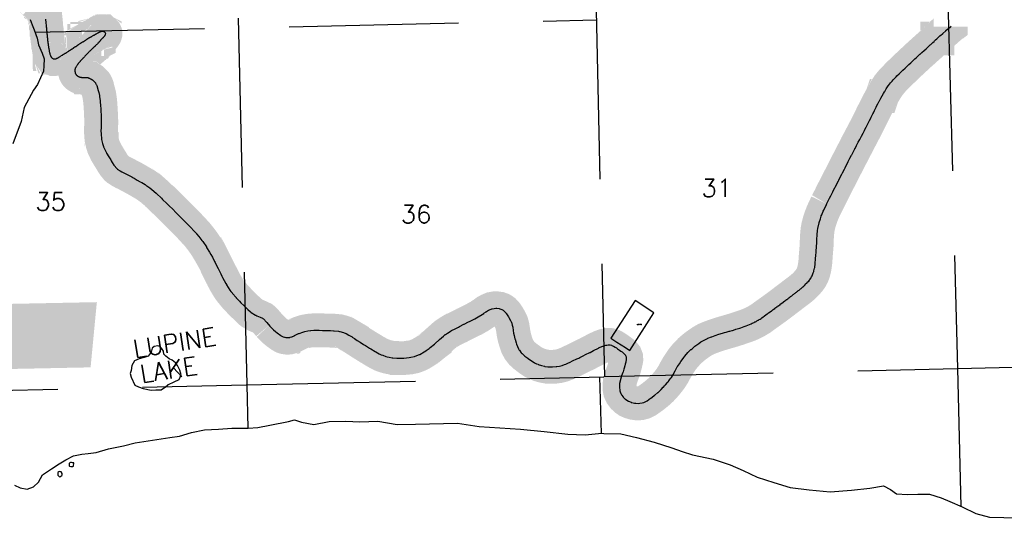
# Model space of a CAD drawing. Header units: feet. Extents: x 18803 to 104580, y -6601 to 116448.
# Tile 3 of 95: x 43753 to 58278, y 18684 to 26047. Entities that reach past the tile are written whole.
import ezdxf

# ---------------------------------------------------------------- set-up
doc = ezdxf.new("R2010")
doc.units = ezdxf.units.FT
doc.header["$LTSCALE"] = 100
doc.header["$MEASUREMENT"] = 0
doc.linetypes.add('DASHED', pattern=[0.75, 0.5, -0.25])
for name, color, linetype in [('ELPC BOLD TITLE SHEET', 3, 'Continuous'), ('ELPC-XIST', 6, 'Continuous'), ('ELRGOV-SECTION', 253, 'DASHED'), ('ELRP', 252, 'Continuous'), ('ET-SEC NUMBS', 253, 'Continuous'), ('ET-TWNSHIP-RANGE', 3, 'Continuous'), ('ETRP', 3, 'Continuous'), ('ITTW', 253, 'Continuous'), ('SL-VICINITY MAP', 2, 'Continuous')]:
    doc.layers.add(name, color=color, linetype=linetype)
doc.styles.add('L100', font='simplex.shx', dxfattribs={"height": 10})
doc.styles.add('L2640', font='simplex.shx', dxfattribs={"height": 264})

msp = doc.modelspace()

# ---------------------------------------------------------------- linework, layer by layer
at = {"layer": 'ELPC BOLD TITLE SHEET', "const_width": 500}
for points in [[(43968, 26303), (43978, 26294), (43978, 26294), (43988, 26284), (43988, 26284), (43997, 26275), (43997, 26275), (43997, 26274), (43997, 26274), (44007, 26264), (44007, 26264), (44007, 26264), (44015, 26256), (44015, 26256), (44017, 26255), (44017, 26255), (44017, 26255), (44026, 26245), (44026, 26245), (44033, 26238), (44034, 26237), (44036, 26235), (44036, 26235), (44046, 26225), (44051, 26219), (44051, 26219), (44055, 26215), (44064, 26204), (44068, 26201), (44068, 26200), (44073, 26194), (44082, 26182), (44083, 26181), (44084, 26180), (44091, 26170), (44098, 26159), (44098, 26158), (44099, 26157), (44106, 26145), (44110, 26135), (44111, 26134), (44118, 26118), (44121, 26110), (44121, 26109), (44122, 26106), (44126, 26093), (44128, 26086), (44129, 26085), (44129, 26081), (44132, 26069), (44133, 26063), (44133, 26062), (44133, 26057), (44133, 26057), (44135, 26046), (44135, 26045), (44135, 26043), (44135, 26042), (44136, 26034), (44138, 26025), (44138, 26025), (44138, 26025), (44139, 26017), (44139, 26012), (44139, 26012), (44139, 26010), (44139, 26010), (44139, 26008), (44140, 26007), (44143, 25957), (44144, 25950), (44145, 25941), (44145, 25940), (44145, 25937), (44145, 25937), (44146, 25930), (44146, 25929), (44146, 25929), (44146, 25929), (44146, 25923), (44146, 25923), (44146, 25923), (44147, 25918), (44147, 25916), (44147, 25916), (44147, 25916), (44148, 25910), (44148, 25910), (44148, 25905), (44148, 25905), (44148, 25904), (44148, 25904), (44149, 25899), (44149, 25899), (44149, 25895), (44149, 25895), (44149, 25891), (44149, 25891), (44150, 25888), (44150, 25885), (44150, 25885), (44150, 25881), (44150, 25881), (44151, 25877), (44151, 25877), (44151, 25877), (44151, 25876), (44151, 25876), (44151, 25872), (44151, 25872), (44152, 25866), (44152, 25865), (44152, 25864), (44152, 25864), (44152, 25863), (44152, 25862), (44152, 25862), (44152, 25861), (44152, 25860), (44152, 25859), (44152, 25859), (44153, 25857), (44153, 25857), (44153, 25857), (44153, 25850), (44153, 25850), (44154, 25842), (44154, 25842), (44154, 25839), (44154, 25839), (44154, 25839), (44156, 25825), (44156, 25825), (44156, 25825), (44156, 25824), (44158, 25808), (44158, 25808), (44158, 25808), (44158, 25807), (44159, 25791), (44159, 25791), (44159, 25790), (44161, 25774), (44161, 25774), (44162, 25770), (44163, 25758), (44163, 25758), (44164, 25748), (44165, 25742), (44165, 25742), (44167, 25726), (44167, 25726), (44167, 25725), (44167, 25725), (44167, 25725), (44169, 25711), (44169, 25711), (44170, 25701), (44170, 25701), (44171, 25696), (44171, 25696), (44173, 25681), (44173, 25681), (44173, 25678), (44173, 25678), (44173, 25678), (44175, 25667), (44175, 25667), (44176, 25656), (44177, 25653), (44177, 25652), (44179, 25639), (44179, 25639), (44180, 25633), (44180, 25633), (44180, 25633), (44181, 25625), (44181, 25625), (44184, 25612), (44184, 25610), (44184, 25610), (44184, 25610), (44186, 25600), (44186, 25600), (44188, 25589), (44188, 25588), (44190, 25578), (44190, 25577), (44192, 25569), (44192, 25567), (44193, 25567), (44195, 25557), (44195, 25557), (44196, 25553), (44197, 25547), (44197, 25547), (44199, 25540), (44199, 25538), (44200, 25538), (44202, 25529), (44202, 25529), (44202, 25528), (44205, 25520), (44205, 25519), (44206, 25518), (44208, 25513), (44209, 25510), (44210, 25507), (44211, 25507), (44214, 25501), (44215, 25499), (44217, 25496), (44218, 25495), (44222, 25490), (44223, 25489), (44225, 25486), (44226, 25486), (44230, 25482), (44232, 25480), (44235, 25478), (44235, 25478), (44240, 25475), (44243, 25473), (44245, 25472), (44246, 25471), (44251, 25470), (44255, 25468), (44256, 25468), (44258, 25468), (44262, 25467), (44267, 25467), (44268, 25467), (44270, 25467), (44275, 25468), (44279, 25469), (44282, 25469), (44282, 25469), (44289, 25471), (44290, 25472), (44293, 25473), (44296, 25474), (44296, 25474), (44302, 25477), (44302, 25477), (44304, 25478), (44310, 25481), (44310, 25481), (44314, 25482), (44315, 25483), (44319, 25486), (44319, 25486), (44319, 25486), (44326, 25490), (44326, 25490), (44331, 25492), (44331, 25492), (44339, 25498), (44340, 25498), (44345, 25501), (44345, 25501), (44354, 25507), (44354, 25507), (44363, 25512), (44363, 25512), (44363, 25512), (44370, 25516), (44370, 25516), (44382, 25524), (44382, 25524), (44382, 25524), (44385, 25526), (44385, 25526), (44400, 25536), (44400, 25536), (44403, 25538), (44404, 25538), (44415, 25545), (44415, 25545), (44426, 25553), (44426, 25553), (44430, 25555), (44445, 25565), (44445, 25565), (44445, 25565), (44450, 25568), (44450, 25568), (44450, 25568), (44460, 25574), (44474, 25584), (44476, 25585), (44476, 25585), (44488, 25593), (44488, 25593), (44488, 25593), (44501, 25601), (44501, 25601), (44501, 25601), (44501, 25601), (44515, 25610), (44515, 25610), (44527, 25618), (44527, 25618), (44528, 25619), (44528, 25619), (44528, 25619), (44541, 25627), (44541, 25627), (44541, 25627), (44552, 25634), (44552, 25634), (44554, 25636), (44554, 25636), (44554, 25636), (44567, 25644), (44576, 25650), (44576, 25650), (44576, 25650), (44581, 25653), (44581, 25653), (44595, 25662), (44595, 25662), (44599, 25665), (44599, 25665), (44599, 25665), (44608, 25670), (44608, 25670), (44622, 25679), (44623, 25680), (44637, 25689), (44644, 25694), (44652, 25699), (44666, 25708), (44666, 25708), (44667, 25709), (44667, 25709), (44667, 25709), (44681, 25718), (44681, 25718), (44681, 25718), (44687, 25722), (44687, 25722), (44695, 25727), (44695, 25727), (44707, 25735), (44708, 25735), (44708, 25736), (44717, 25741), (44717, 25741), (44727, 25747), (44727, 25747), (44728, 25748), (44728, 25748), (44734, 25752), (44734, 25752), (44740, 25756), (44740, 25756), (44744, 25759), (44748, 25761), (44748, 25761), (44748, 25762), (44749, 25762), (44751, 25763), (44751, 25763), (44754, 25765), (44755, 25766), (44758, 25768), (44759, 25769), (44762, 25771), (44765, 25773), (44767, 25775), (44767, 25775), (44768, 25775), (44769, 25776), (44772, 25777), (44772, 25777), (44775, 25779), (44775, 25779), (44779, 25781), (44780, 25781), (44785, 25784), (44785, 25784), (44787, 25785), (44788, 25785), (44791, 25787), (44791, 25787), (44797, 25791), (44797, 25791), (44803, 25794), (44805, 25795), (44809, 25797), (44809, 25797), (44815, 25801), (44815, 25801), (44822, 25804), (44822, 25804), (44829, 25808), (44829, 25808), (44836, 25812), (44836, 25812), (44839, 25814), (44839, 25814), (44844, 25817), (44844, 25817), (44852, 25821), (44852, 25821), (44855, 25823), (44855, 25823), (44859, 25825), (44867, 25830), (44870, 25831), (44870, 25832), (44874, 25833), (44874, 25833), (44880, 25837), (44881, 25837), (44885, 25840), (44887, 25841), (44887, 25841), (44893, 25844), (44893, 25844), (44893, 25844), (44899, 25848), (44900, 25848), (44905, 25851), (44912, 25855), (44914, 25856), (44919, 25858), (44925, 25862), (44927, 25863), (44928, 25863), (44932, 25866), (44939, 25869), (44940, 25869), (44942, 25870), (44945, 25871), (44950, 25873), (44953, 25875), (44955, 25875), (44958, 25876), (44960, 25877), (44966, 25878), (44966, 25878), (44970, 25878), (44973, 25878), (44975, 25878), (44979, 25878), (44980, 25878), (44985, 25877), (44987, 25876), (44989, 25875), (44992, 25874), (44993, 25874), (44994, 25873), (44998, 25871), (44998, 25871), (45000, 25870), (45001, 25869), (45005, 25867), (45005, 25866), (45009, 25863), (45011, 25861), (45012, 25860), (45014, 25858), (45015, 25856), (45018, 25848), (45018, 25846), (45018, 25842), (45016, 25833), (45016, 25832), (45015, 25828), (45012, 25821), (45012, 25821), (45009, 25816), (45008, 25813), (45004, 25807), (45003, 25806), (44999, 25800), (44994, 25794), (44994, 25794), (44993, 25793), (44989, 25788), (44989, 25788), (44985, 25784), (44983, 25781), (44976, 25775), (44970, 25768), (44967, 25764), (44967, 25764), (44962, 25759), (44962, 25759), (44957, 25754), (44957, 25754), (44957, 25754), (44952, 25748), (44952, 25748), (44947, 25743), (44947, 25742), (44942, 25737), (44942, 25737), (44937, 25732), (44937, 25732), (44931, 25725), (44931, 25725), (44928, 25721), (44927, 25721), (44920, 25713), (44920, 25712), (44918, 25711), (44909, 25701), (44908, 25700), (44907, 25700), (44900, 25692), (44900, 25692), (44895, 25687), (44891, 25683), (44891, 25683), (44883, 25675), (44883, 25675), (44883, 25675), (44882, 25674), (44882, 25674), (44875, 25667), (44875, 25667), (44875, 25667), (44869, 25661), (44868, 25661), (44867, 25660), (44860, 25653), (44854, 25648), (44854, 25648), (44854, 25647), (44854, 25647), (44847, 25641), (44847, 25641), (44847, 25641), (44841, 25635), (44841, 25635), (44840, 25634), (44840, 25634), (44840, 25634), (44834, 25629), (44828, 25622), (44825, 25620), (44821, 25616), (44821, 25616), (44814, 25609), (44814, 25609), (44811, 25605), (44811, 25605), (44807, 25602), (44807, 25602), (44801, 25596), (44801, 25596), (44796, 25591), (44794, 25589), (44788, 25583), (44787, 25582), (44780, 25575), (44780, 25575), (44780, 25575), (44772, 25567), (44772, 25567), (44765, 25560), (44763, 25558), (44763, 25558), (44755, 25549), (44755, 25549), (44749, 25543), (44749, 25543), (44745, 25539), (44745, 25539), (44736, 25529), (44733, 25526), (44733, 25526), (44733, 25526), (44726, 25519), (44716, 25508), (44716, 25508), (44716, 25508), (44716, 25508), (44707, 25499), (44698, 25490), (44698, 25490), (44698, 25490), (44698, 25490), (44689, 25481), (44689, 25481), (44681, 25472), (44681, 25472), (44681, 25471), (44673, 25463), (44665, 25455), (44665, 25455), (44663, 25453), (44663, 25453), (44663, 25453), (44658, 25447), (44658, 25447), (44651, 25439), (44651, 25439), (44646, 25434), (44644, 25432), (44644, 25432), (44638, 25425), (44638, 25424), (44630, 25415), (44627, 25411), (44627, 25411), (44616, 25398), (44616, 25397), (44615, 25396), (44610, 25390), (44610, 25390), (44605, 25382), (44605, 25382), (44602, 25379), (44602, 25379), (44602, 25379), (44600, 25375), (44599, 25374), (44595, 25367), (44594, 25366), (44592, 25363), (44592, 25363), (44590, 25360), (44589, 25359), (44584, 25349), (44584, 25349), (44581, 25344), (44580, 25343), (44577, 25338), (44576, 25335), (44575, 25334), (44573, 25330), (44571, 25325), (44571, 25325), (44570, 25323), (44570, 25323), (44570, 25321), (44569, 25320), (44569, 25318), (44569, 25316), (44569, 25316), (44568, 25313), (44568, 25309), (44567, 25305), (44567, 25301), (44567, 25296), (44567, 25292), (44567, 25291), (44567, 25289), (44568, 25286), (44568, 25281), (44568, 25280), (44569, 25277), (44569, 25275), (44571, 25269), (44571, 25268), (44572, 25265), (44572, 25263), (44573, 25259), (44575, 25255), (44577, 25251), (44578, 25248), (44580, 25244), (44582, 25241), (44585, 25237), (44588, 25233), (44592, 25229), (44595, 25225), (44599, 25221), (44604, 25217), (44608, 25214), (44613, 25211), (44617, 25209), (44622, 25206), (44628, 25203), (44631, 25202), (44632, 25202), (44635, 25201), (44639, 25200), (44641, 25199), (44642, 25199), (44649, 25197), (44657, 25196), (44657, 25196), (44659, 25196), (44665, 25195), (44666, 25194), (44667, 25194), (44672, 25194), (44675, 25194), (44675, 25194), (44678, 25193), (44683, 25193), (44683, 25193), (44684, 25193), (44689, 25193), (44691, 25193), (44691, 25193), (44694, 25192), (44694, 25192), (44694, 25192), (44699, 25192), (44699, 25192), (44699, 25192), (44700, 25192), (44702, 25192), (44706, 25192), (44708, 25192), (44708, 25192), (44708, 25192), (44712, 25192), (44717, 25192), (44717, 25192), (44719, 25193), (44719, 25193), (44724, 25193), (44727, 25193), (44727, 25193), (44731, 25193), (44731, 25193), (44735, 25193), (44735, 25193), (44737, 25193), (44742, 25193), (44742, 25193), (44743, 25193), (44747, 25193), (44749, 25192), (44750, 25192), (44752, 25192), (44757, 25192), (44763, 25190), (44763, 25190), (44764, 25190), (44769, 25188), (44770, 25188), (44771, 25188), (44775, 25186), (44776, 25185), (44777, 25185), (44781, 25183), (44782, 25182), (44783, 25182), (44787, 25180), (44787, 25180), (44787, 25180), (44792, 25177), (44795, 25176), (44795, 25176), (44797, 25175), (44800, 25173), (44809, 25168), (44811, 25167), (44814, 25164), (44814, 25164), (44822, 25159), (44823, 25158), (44825, 25157), (44830, 25152), (44830, 25152), (44847, 25138), (44857, 25129), (44866, 25120), (44866, 25120), (44869, 25116), (44872, 25111), (44878, 25102), (44883, 25092), (44886, 25086), (44890, 25075), (44890, 25073), (44904, 25022), (44906, 25015), (44906, 25015), (44918, 24971), (44928, 24929), (44930, 24913), (44930, 24913), (44939, 24851), (44939, 24850), (44941, 24833), (44945, 24780), (44945, 24779), (44948, 24732), (44950, 24704), (44950, 24704), (44953, 24626), (44953, 24625), (44954, 24616), (44954, 24616), (44957, 24530), (44957, 24529), (44957, 24526), (44953, 24450), (44952, 24408), (44952, 24406), (44954, 24364), (44960, 24282), (44961, 24281), (44961, 24280), (44975, 24220), (44989, 24174), (44990, 24171), (44999, 24149), (45032, 24082), (45034, 24079), (45035, 24077), (45069, 24020), (45069, 24020), (45095, 23978), (45095, 23978), (45103, 23965), (45118, 23940), (45143, 23901), (45144, 23900), (45149, 23894), (45184, 23850), (45190, 23845), (45193, 23842), (45237, 23813), (45260, 23800), (45261, 23800), (45291, 23784), (45320, 23770), (45357, 23750), (45357, 23750), (45376, 23740), (45376, 23740), (45406, 23725), (45407, 23724), (45440, 23706), (45441, 23705), (45441, 23705), (45441, 23705), (45488, 23679), (45488, 23679), (45529, 23655), (45553, 23641), (45553, 23641), (45603, 23612), (45626, 23596), (45627, 23596), (45673, 23563), (45701, 23540), (45702, 23540), (45764, 23485), (45769, 23481), (45769, 23481), (45843, 23410), (45843, 23410), (45861, 23393), (45861, 23393), (45923, 23334), (45924, 23334), (45963, 23295), (46005, 23253), (46005, 23253), (46063, 23196), (46063, 23196), (46063, 23196), (46092, 23166), (46092, 23166), (46093, 23166), (46161, 23098), (46179, 23079), (46179, 23079), (46249, 23008), (46271, 22984), (46272, 22984), (46327, 22925), (46361, 22888), (46362, 22887), (46396, 22846), (46442, 22786), (46442, 22786), (46454, 22770), (46508, 22691), (46511, 22686), (46511, 22685), (46555, 22613), (46573, 22581), (46574, 22581), (46596, 22538), (46627, 22477), (46627, 22477), (46635, 22461), (46662, 22405), (46662, 22405), (46679, 22371), (46690, 22351), (46690, 22351), (46719, 22293), (46719, 22293), (46736, 22260), (46746, 22242), (46769, 22197), (46769, 22196), (46794, 22151), (46803, 22135), (46803, 22134), (46827, 22094), (46828, 22093), (46853, 22055), (46868, 22035), (46869, 22034), (46916, 21977), (46924, 21967), (46944, 21943), (46945, 21942), (46978, 21909), (46995, 21890), (47016, 21868), (47017, 21867), (47059, 21826), (47075, 21811), (47075, 21811), (47075, 21811), (47119, 21768), (47119, 21768), (47158, 21731), (47168, 21723), (47170, 21722), (47232, 21684), (47235, 21683), (47252, 21675), (47298, 21656), (47337, 21637), (47341, 21635), (47350, 21628), (47395, 21580), (47395, 21580), (47395, 21580), (47399, 21575), (47399, 21575), (47433, 21535)], [(55658, 23327), (55661, 23332), (55690, 23390), (55690, 23390), (55690, 23390), (55701, 23412), (55701, 23412), (55701, 23412), (55719, 23448), (55742, 23495), (55748, 23507), (55779, 23567), (55779, 23567), (55786, 23581), (55786, 23581), (55808, 23623), (55808, 23623), (55808, 23623), (55831, 23669), (55831, 23669), (55835, 23677), (55835, 23677), (55835, 23677), (55863, 23731), (55863, 23731), (55863, 23731), (55881, 23765), (55891, 23785), (55891, 23785), (55918, 23839), (55929, 23861), (55929, 23861), (55945, 23892), (55945, 23892), (55973, 23947), (55973, 23947), (55976, 23952), (55976, 23952), (56001, 24001), (56024, 24045), (56024, 24045), (56028, 24053), (56028, 24053), (56052, 24100), (56074, 24142), (56075, 24144), (56075, 24144), (56099, 24190), (56099, 24190), (56099, 24190), (56123, 24237), (56123, 24238), (56123, 24238), (56146, 24280), (56146, 24280), (56146, 24280), (56170, 24327), (56170, 24327), (56170, 24327), (56170, 24327), (56194, 24373), (56215, 24412), (56216, 24414), (56216, 24414), (56239, 24459), (56239, 24459), (56260, 24500), (56260, 24500), (56260, 24500), (56264, 24507), (56264, 24507), (56289, 24557), (56289, 24557), (56289, 24557), (56307, 24593), (56313, 24606), (56313, 24606), (56337, 24655), (56337, 24655), (56337, 24655), (56346, 24673), (56346, 24674), (56362, 24705), (56388, 24757), (56388, 24757), (56388, 24757), (56389, 24759), (56413, 24805), (56434, 24843), (56436, 24849), (56457, 24887), (56475, 24921), (56476, 24921), (56477, 24924), (56477, 24924), (56497, 24958), (56497, 24958), (56512, 24984), (56514, 24987), (56530, 25015), (56530, 25015), (56537, 25026), (56566, 25071), (56570, 25076), (56570, 25077), (56600, 25115), (56622, 25141), (56622, 25141), (56639, 25159), (56682, 25203), (56682, 25203), (56682, 25203), (56694, 25216), (56694, 25216), (56726, 25248), (56771, 25292), (56781, 25301), (56781, 25301), (56814, 25333), (56814, 25333), (56856, 25373), (56856, 25373), (56856, 25373), (56869, 25385), (56897, 25412), (56897, 25412), (56897, 25412), (56937, 25449), (56937, 25449), (56956, 25467), (56956, 25467), (56977, 25486), (56977, 25486), (57011, 25518), (57011, 25518), (57011, 25518), (57030, 25536), (57030, 25536), (57030, 25536), (57035, 25540), (57062, 25564), (57062, 25564), (57094, 25593), (57094, 25593), (57096, 25594), (57096, 25594), (57123, 25619), (57154, 25647), (57154, 25647), (57154, 25647), (57159, 25651), (57159, 25651), (57186, 25675), (57186, 25675), (57191, 25680), (57191, 25680), (57191, 25680), (57217, 25703), (57217, 25703), (57223, 25709), (57223, 25709), (57223, 25709), (57243, 25727), (57250, 25733), (57265, 25748), (57281, 25763), (57281, 25763), (57285, 25767), (57285, 25767), (57288, 25770), (57289, 25770), (57289, 25771), (57334, 25812), (57334, 25812), (57370, 25845), (57415, 25885), (57415, 25886), (57446, 25911), (57488, 25944), (57488, 25945)], [(47433, 21534), (47460, 21505), (47498, 21468), (47499, 21467), (47528, 21441), (47551, 21423), (47552, 21422), (47606, 21383), (47609, 21381), (47611, 21380), (47640, 21364), (47660, 21358), (47663, 21357), (47681, 21354), (47695, 21352), (47698, 21352), (47709, 21352), (47736, 21356), (47738, 21356), (47745, 21358), (47772, 21366), (47773, 21367), (47775, 21367), (47805, 21381), (47808, 21382), (47809, 21382), (47867, 21411), (47873, 21414), (47874, 21415), (47928, 21434), (47957, 21442), (47959, 21442), (48002, 21451), (48045, 21457), (48047, 21457), (48090, 21460), (48135, 21460), (48173, 21460), (48219, 21459), (48219, 21459), (48260, 21458), (48261, 21458), (48295, 21457), (48295, 21457), (48340, 21456), (48380, 21454), (48392, 21454), (48457, 21448), (48473, 21445), (48474, 21445), (48528, 21430), (48529, 21430), (48532, 21429), (48565, 21415), (48568, 21413), (48569, 21413), (48610, 21389), (48656, 21362), (48656, 21361), (48694, 21337), (48733, 21312), (48733, 21312), (48733, 21312), (48776, 21284), (48776, 21284), (48825, 21253), (48825, 21253), (48825, 21253), (48854, 21235), (48854, 21235), (48914, 21198), (48931, 21188), (48931, 21188), (48998, 21147), (49005, 21143), (49005, 21143), (49057, 21115), (49058, 21114), (49086, 21100), (49108, 21092), (49109, 21091), (49156, 21075), (49156, 21075), (49173, 21070), (49201, 21064), (49202, 21064), (49248, 21055), (49249, 21055), (49256, 21054), (49316, 21051), (49317, 21050), (49342, 21050), (49385, 21050), (49386, 21050), (49420, 21051), (49460, 21054), (49461, 21054), (49497, 21058), (49524, 21062), (49525, 21062), (49577, 21073), (49586, 21076), (49588, 21077), (49649, 21101), (49655, 21104), (49657, 21105), (49720, 21142), (49746, 21159), (49747, 21160), (49794, 21193), (49809, 21205), (49810, 21205), (49871, 21255), (49875, 21258), (49875, 21259), (49945, 21323), (49948, 21325), (49948, 21325), (50005, 21376), (50030, 21397), (50032, 21398), (50064, 21420), (50116, 21454), (50123, 21458), (50124, 21458), (50175, 21483), (50175, 21483), (50224, 21507), (50239, 21514), (50239, 21514), (50305, 21549), (50305, 21549), (50312, 21553), (50312, 21553), (50375, 21584), (50389, 21591), (50438, 21616), (50438, 21616), (50438, 21616), (50466, 21630), (50490, 21643), (50491, 21643), (50540, 21672), (50541, 21673), (50550, 21679), (50551, 21679), (50598, 21710), (50599, 21711), (50632, 21735), (50636, 21738), (50638, 21739), (50670, 21757), (50710, 21774), (50717, 21777), (50723, 21778), (50752, 21784), (50775, 21786), (50781, 21786), (50791, 21785), (50826, 21780), (50834, 21778), (50835, 21778), (50865, 21767), (50883, 21756), (50890, 21751), (50898, 21745), (50928, 21712), (50930, 21709), (50936, 21702), (50965, 21657), (50969, 21650), (50970, 21648), (50984, 21623), (51008, 21573), (51023, 21521), (51031, 21467), (51040, 21408), (51054, 21345), (51072, 21284), (51092, 21226), (51123, 21169), (51160, 21122), (51196, 21088), (51236, 21057), (51279, 21025), (51322, 20996), (51370, 20970), (51425, 20948), (51482, 20932), (51541, 20922), (51595, 20920), (51648, 20923), (51708, 20931), (51770, 20947), (51827, 20970), (51885, 20997), (51935, 21021), (51963, 21034), (51992, 21049), (52033, 21070), (52080, 21092), (52129, 21116), (52181, 21144), (52233, 21171), (52283, 21196), (52330, 21218), (52377, 21234), (52420, 21244), (52454, 21245), (52488, 21237), (52521, 21221), (52554, 21201), (52587, 21178), (52617, 21157), (52644, 21137), (52666, 21116), (52688, 21089), (52700, 21058), (52701, 21027), (52695, 20996), (52688, 20964), (52677, 20923), (52665, 20878), (52649, 20832), (52630, 20784), (52615, 20737), (52606, 20693), (52601, 20650), (52601, 20604), (52610, 20557), (52631, 20511), (52660, 20472), (52693, 20441), (52727, 20417), (52764, 20401), (52808, 20388), (52857, 20381), (52910, 20383), (52960, 20396), (53007, 20420), (53050, 20450), (53093, 20481), (53135, 20514), (53177, 20549), (53216, 20585), (53252, 20623), (53287, 20663), (53324, 20708), (53361, 20758), (53395, 20813), (53425, 20869), (53456, 20924), (53490, 20977), (53525, 21029), (53562, 21076), (53602, 21120), (53643, 21162), (53683, 21197), (53725, 21231), (53770, 21263), (53818, 21296), (53870, 21326), (53928, 21351), (53992, 21375), (54060, 21398), (54125, 21418), (54183, 21435), (54236, 21450), (54289, 21466), (54346, 21484), (54404, 21504), (54461, 21523), (54513, 21543), (54556, 21561), (54596, 21581), (54640, 21606), (54687, 21635), (54733, 21669), (54782, 21704), (54831, 21739), (54880, 21774), (54927, 21809), (54971, 21841), (55012, 21872), (55055, 21906), (55105, 21943), (55158, 21984), (55210, 22024), (55257, 22059), (55295, 22090), (55329, 22120), (55365, 22157), (55399, 22197), (55424, 22232), (55444, 22269), (55461, 22313), (55475, 22366), (55485, 22425), (55492, 22487), (55496, 22551), (55501, 22615), (55506, 22674), (55510, 22724), (55511, 22774), (55513, 22828), (55517, 22886), (55523, 22946), (55535, 23008), (55552, 23071), (55573, 23135), (55598, 23199), (55627, 23263), (55658, 23327)]]:
    msp.add_lwpolyline(points, dxfattribs=at)
at = {"layer": 'ELPC-XIST'}
for points in [[(44133, 26057), (44135, 26046), (44135, 26045), (44135, 26043), (44135, 26042), (44136, 26034), (44138, 26025), (44138, 26025), (44138, 26025), (44139, 26017), (44139, 26012), (44139, 26012), (44139, 26010), (44139, 26010), (44139, 26008), (44140, 26007), (44143, 25957), (44144, 25950), (44145, 25941), (44145, 25940), (44145, 25937), (44145, 25937), (44146, 25930), (44146, 25929), (44146, 25929), (44146, 25929), (44146, 25923), (44146, 25923), (44146, 25923), (44147, 25918), (44147, 25916), (44147, 25916), (44147, 25916), (44148, 25910), (44148, 25910), (44148, 25905), (44148, 25905), (44148, 25904), (44148, 25904), (44149, 25899), (44149, 25899), (44149, 25895), (44149, 25895), (44149, 25891), (44149, 25891), (44150, 25888), (44150, 25885), (44150, 25885), (44150, 25881), (44150, 25881), (44151, 25877), (44151, 25877), (44151, 25877), (44151, 25876), (44151, 25876), (44151, 25872), (44151, 25872), (44152, 25866), (44152, 25865), (44152, 25864), (44152, 25864), (44152, 25863), (44152, 25862), (44152, 25862), (44152, 25861), (44152, 25860), (44152, 25859), (44152, 25859), (44153, 25857), (44153, 25857), (44153, 25857), (44153, 25850), (44153, 25850), (44154, 25842), (44154, 25842), (44154, 25839), (44154, 25839), (44154, 25839), (44156, 25825), (44156, 25825), (44156, 25825), (44156, 25824), (44158, 25808), (44158, 25808), (44158, 25808), (44158, 25807), (44159, 25791), (44159, 25791), (44159, 25790), (44161, 25774), (44161, 25774), (44162, 25770), (44163, 25758), (44163, 25758), (44164, 25748), (44165, 25742), (44165, 25742), (44167, 25726), (44167, 25726), (44167, 25725), (44167, 25725), (44167, 25725), (44169, 25711), (44169, 25711), (44170, 25701), (44170, 25701), (44171, 25696), (44171, 25696), (44173, 25681), (44173, 25681), (44173, 25678), (44173, 25678), (44173, 25678), (44175, 25667), (44175, 25667), (44176, 25656), (44177, 25653), (44177, 25652), (44179, 25639), (44179, 25639), (44180, 25633), (44180, 25633), (44180, 25633), (44181, 25625), (44181, 25625), (44184, 25612), (44184, 25610), (44184, 25610), (44184, 25610), (44186, 25600), (44186, 25600), (44188, 25589), (44188, 25588), (44190, 25578), (44190, 25577), (44192, 25569), (44192, 25567), (44193, 25567), (44195, 25557), (44195, 25557), (44196, 25553), (44197, 25547), (44197, 25547), (44199, 25540), (44199, 25538), (44200, 25538), (44202, 25529), (44202, 25529), (44202, 25528), (44205, 25520), (44205, 25519), (44206, 25518), (44208, 25513), (44209, 25510), (44210, 25507), (44211, 25507), (44214, 25501), (44215, 25499), (44217, 25496), (44218, 25495), (44222, 25490), (44223, 25489), (44225, 25486), (44226, 25486), (44230, 25482), (44232, 25480), (44235, 25478), (44235, 25478), (44240, 25475), (44243, 25473), (44245, 25472), (44246, 25471), (44251, 25470), (44255, 25468), (44256, 25468), (44258, 25468), (44262, 25467), (44267, 25467), (44268, 25467), (44270, 25467), (44275, 25468), (44279, 25469), (44282, 25469), (44282, 25469), (44289, 25471), (44290, 25472), (44293, 25473), (44296, 25474), (44296, 25474), (44302, 25477), (44302, 25477), (44304, 25478), (44310, 25481), (44310, 25481), (44314, 25482), (44315, 25483), (44319, 25486), (44319, 25486), (44319, 25486), (44326, 25490), (44326, 25490), (44331, 25492), (44331, 25492), (44339, 25498), (44340, 25498), (44345, 25501), (44345, 25501), (44354, 25507), (44354, 25507), (44363, 25512), (44363, 25512), (44363, 25512), (44370, 25516), (44370, 25516), (44382, 25524), (44382, 25524), (44382, 25524), (44385, 25526), (44385, 25526), (44400, 25536), (44400, 25536), (44403, 25538), (44404, 25538), (44415, 25545), (44415, 25545), (44426, 25553), (44426, 25553), (44430, 25555), (44445, 25565), (44445, 25565), (44445, 25565), (44450, 25568), (44450, 25568), (44450, 25568), (44460, 25574), (44474, 25584), (44476, 25585), (44476, 25585), (44488, 25593), (44488, 25593), (44488, 25593), (44501, 25601), (44501, 25601), (44501, 25601), (44501, 25601), (44515, 25610), (44515, 25610), (44527, 25618), (44527, 25618), (44528, 25619), (44528, 25619), (44528, 25619), (44541, 25627), (44541, 25627), (44541, 25627), (44552, 25634), (44552, 25634), (44554, 25636), (44554, 25636), (44554, 25636), (44567, 25644), (44576, 25650), (44576, 25650), (44576, 25650), (44581, 25653), (44581, 25653), (44595, 25662), (44595, 25662), (44599, 25665), (44599, 25665), (44599, 25665), (44608, 25670), (44608, 25670), (44622, 25679), (44623, 25680), (44637, 25689), (44644, 25694), (44652, 25699), (44666, 25708), (44666, 25708), (44667, 25709), (44667, 25709), (44667, 25709), (44681, 25718), (44681, 25718), (44681, 25718), (44687, 25722), (44687, 25722), (44695, 25727), (44695, 25727), (44707, 25735), (44708, 25735), (44708, 25736), (44717, 25741), (44717, 25741), (44727, 25747), (44727, 25747), (44728, 25748), (44728, 25748), (44734, 25752), (44734, 25752), (44740, 25756), (44740, 25756), (44744, 25759), (44748, 25761), (44748, 25761), (44748, 25762), (44749, 25762), (44751, 25763), (44751, 25763), (44754, 25765), (44755, 25766), (44758, 25768), (44759, 25769), (44762, 25771), (44765, 25773), (44767, 25775), (44767, 25775), (44768, 25775), (44769, 25776), (44772, 25777), (44772, 25777), (44775, 25779), (44775, 25779), (44779, 25781), (44780, 25781), (44785, 25784), (44785, 25784), (44787, 25785), (44788, 25785), (44791, 25787), (44791, 25787), (44797, 25791), (44797, 25791), (44803, 25794), (44805, 25795), (44809, 25797), (44809, 25797), (44815, 25801), (44815, 25801), (44822, 25804), (44822, 25804), (44829, 25808), (44829, 25808), (44836, 25812), (44836, 25812), (44839, 25814), (44839, 25814), (44844, 25817), (44844, 25817), (44852, 25821), (44852, 25821), (44855, 25823), (44855, 25823), (44859, 25825), (44867, 25830), (44870, 25831), (44870, 25832), (44874, 25833), (44874, 25833), (44880, 25837), (44881, 25837), (44885, 25840), (44887, 25841), (44887, 25841), (44893, 25844), (44893, 25844), (44893, 25844), (44899, 25848), (44900, 25848), (44905, 25851), (44912, 25855), (44914, 25856), (44919, 25858), (44925, 25862), (44927, 25863), (44928, 25863), (44932, 25866), (44939, 25869), (44940, 25869), (44942, 25870), (44945, 25871), (44950, 25873), (44953, 25875), (44955, 25875), (44958, 25876), (44960, 25877), (44966, 25878), (44966, 25878), (44970, 25878), (44973, 25878), (44975, 25878), (44979, 25878), (44980, 25878), (44985, 25877), (44987, 25876), (44989, 25875), (44992, 25874), (44993, 25874), (44994, 25873), (44998, 25871), (44998, 25871), (45000, 25870), (45001, 25869), (45005, 25867), (45005, 25866), (45009, 25863), (45011, 25861), (45012, 25860), (45014, 25858), (45015, 25856), (45018, 25848), (45018, 25846), (45018, 25842), (45016, 25833), (45016, 25832), (45015, 25828), (45012, 25821), (45012, 25821), (45009, 25816), (45008, 25813), (45004, 25807), (45003, 25806), (44999, 25800), (44994, 25794), (44994, 25794), (44993, 25793), (44989, 25788), (44989, 25788), (44985, 25784), (44983, 25781), (44976, 25775), (44970, 25768), (44967, 25764), (44967, 25764), (44962, 25759), (44962, 25759), (44957, 25754), (44957, 25754), (44957, 25754), (44952, 25748), (44952, 25748), (44947, 25743), (44947, 25742), (44942, 25737), (44942, 25737), (44937, 25732), (44937, 25732), (44931, 25725), (44931, 25725), (44928, 25721), (44927, 25721), (44920, 25713), (44920, 25712), (44918, 25711), (44909, 25701), (44908, 25700), (44907, 25700), (44900, 25692), (44900, 25692), (44895, 25687), (44891, 25683), (44891, 25683), (44883, 25675), (44883, 25675), (44883, 25675), (44882, 25674), (44882, 25674), (44875, 25667), (44875, 25667), (44875, 25667), (44869, 25661), (44868, 25661), (44867, 25660), (44860, 25653), (44854, 25648), (44854, 25648), (44854, 25647), (44854, 25647), (44847, 25641), (44847, 25641), (44847, 25641), (44841, 25635), (44841, 25635), (44840, 25634), (44840, 25634), (44840, 25634), (44834, 25629), (44828, 25622), (44825, 25620), (44821, 25616), (44821, 25616), (44814, 25609), (44814, 25609), (44811, 25605), (44811, 25605), (44807, 25602), (44807, 25602), (44801, 25596), (44801, 25596), (44796, 25591), (44794, 25589), (44788, 25583), (44787, 25582), (44780, 25575), (44780, 25575), (44780, 25575), (44772, 25567), (44772, 25567), (44765, 25560), (44763, 25558), (44763, 25558), (44755, 25549), (44755, 25549), (44749, 25543), (44749, 25543), (44745, 25539), (44745, 25539), (44736, 25529), (44733, 25526), (44733, 25526), (44733, 25526), (44726, 25519), (44716, 25508), (44716, 25508), (44716, 25508), (44716, 25508), (44707, 25499), (44698, 25490), (44698, 25490), (44698, 25490), (44698, 25490), (44689, 25481), (44689, 25481), (44681, 25472), (44681, 25472), (44681, 25471), (44673, 25463), (44665, 25455), (44665, 25455), (44663, 25453), (44663, 25453), (44663, 25453), (44658, 25447), (44658, 25447), (44651, 25439), (44651, 25439), (44646, 25434), (44644, 25432), (44644, 25432), (44638, 25425), (44638, 25424), (44630, 25415), (44627, 25411), (44627, 25411), (44616, 25398), (44616, 25397), (44615, 25396), (44610, 25390), (44610, 25390), (44605, 25382), (44605, 25382), (44602, 25379), (44602, 25379), (44602, 25379), (44600, 25375), (44599, 25374), (44595, 25367), (44594, 25366), (44592, 25363), (44592, 25363), (44590, 25360), (44589, 25359), (44584, 25349), (44584, 25349), (44581, 25344), (44580, 25343), (44577, 25338), (44576, 25335), (44575, 25334), (44573, 25330), (44571, 25325), (44571, 25325), (44570, 25323), (44570, 25323), (44570, 25321), (44569, 25320), (44569, 25318), (44569, 25316), (44569, 25316), (44568, 25313), (44568, 25309), (44567, 25305), (44567, 25301), (44567, 25296), (44567, 25292), (44567, 25291), (44567, 25289), (44568, 25286), (44568, 25281), (44568, 25280), (44569, 25277), (44569, 25275), (44571, 25269), (44571, 25268), (44572, 25265), (44572, 25263), (44573, 25259), (44575, 25255), (44577, 25251), (44578, 25248), (44580, 25244), (44582, 25241), (44585, 25237), (44588, 25233), (44592, 25229), (44595, 25225), (44599, 25221), (44604, 25217), (44608, 25214), (44613, 25211), (44617, 25209), (44622, 25206), (44628, 25203), (44631, 25202), (44632, 25202), (44635, 25201), (44639, 25200), (44641, 25199), (44642, 25199), (44649, 25197), (44657, 25196), (44657, 25196), (44659, 25196), (44665, 25195), (44666, 25194), (44667, 25194), (44672, 25194), (44675, 25194), (44675, 25194), (44678, 25193), (44683, 25193), (44683, 25193), (44684, 25193), (44689, 25193), (44691, 25193), (44691, 25193), (44694, 25192), (44694, 25192), (44694, 25192), (44699, 25192), (44699, 25192), (44699, 25192), (44700, 25192), (44702, 25192), (44706, 25192), (44708, 25192), (44708, 25192), (44708, 25192), (44712, 25192), (44717, 25192), (44717, 25192), (44719, 25193), (44719, 25193), (44724, 25193), (44727, 25193), (44727, 25193), (44731, 25193), (44731, 25193), (44735, 25193), (44735, 25193), (44737, 25193), (44742, 25193), (44742, 25193), (44743, 25193), (44747, 25193), (44749, 25192), (44750, 25192), (44752, 25192), (44757, 25192), (44763, 25190), (44763, 25190), (44764, 25190), (44769, 25188), (44770, 25188), (44771, 25188), (44775, 25186), (44776, 25185), (44777, 25185), (44781, 25183), (44782, 25182), (44783, 25182), (44787, 25180), (44787, 25180), (44787, 25180), (44792, 25177), (44795, 25176), (44795, 25176), (44797, 25175), (44800, 25173), (44809, 25168), (44811, 25167), (44814, 25164), (44814, 25164), (44822, 25159), (44823, 25158), (44825, 25157), (44830, 25152), (44830, 25152), (44847, 25138), (44857, 25129), (44866, 25120), (44866, 25120), (44869, 25116), (44872, 25111), (44878, 25102), (44883, 25092), (44886, 25086), (44890, 25075), (44890, 25073), (44904, 25022), (44906, 25015), (44906, 25015), (44918, 24971), (44928, 24929), (44930, 24913), (44930, 24913), (44939, 24851), (44939, 24850), (44941, 24833), (44945, 24780), (44945, 24779), (44948, 24732), (44950, 24704), (44950, 24704), (44953, 24626), (44953, 24625), (44954, 24616), (44954, 24616), (44957, 24530), (44957, 24529), (44957, 24526), (44953, 24450), (44952, 24408), (44952, 24406), (44954, 24364), (44960, 24282), (44961, 24281), (44961, 24280), (44975, 24220), (44989, 24174), (44990, 24171), (44999, 24149), (45032, 24082), (45034, 24079), (45035, 24077), (45069, 24020), (45069, 24020), (45095, 23978), (45095, 23978), (45103, 23965), (45118, 23940), (45143, 23901), (45144, 23900), (45149, 23894), (45184, 23850), (45190, 23845), (45193, 23842), (45237, 23813), (45260, 23800), (45261, 23800), (45291, 23784), (45320, 23770), (45357, 23750), (45357, 23750), (45376, 23740), (45376, 23740), (45406, 23725), (45407, 23724), (45440, 23706), (45441, 23705), (45441, 23705), (45441, 23705), (45488, 23679), (45488, 23679), (45529, 23655), (45553, 23641), (45553, 23641), (45603, 23612), (45626, 23596), (45627, 23596), (45673, 23563), (45701, 23540), (45702, 23540), (45764, 23485), (45769, 23481), (45769, 23481), (45843, 23410), (45843, 23410), (45861, 23393), (45861, 23393), (45923, 23334), (45924, 23334), (45963, 23295), (46005, 23253), (46005, 23253), (46063, 23196), (46063, 23196), (46063, 23196), (46092, 23166), (46092, 23166), (46093, 23166), (46161, 23098), (46179, 23079), (46179, 23079), (46249, 23008), (46271, 22984), (46272, 22984), (46327, 22925), (46361, 22888), (46362, 22887), (46396, 22846), (46442, 22786), (46442, 22786), (46454, 22770), (46508, 22691), (46511, 22686), (46511, 22685), (46555, 22613), (46573, 22581), (46574, 22581), (46596, 22538), (46627, 22477), (46627, 22477), (46635, 22461), (46662, 22405), (46662, 22405), (46679, 22371), (46690, 22351), (46690, 22351), (46719, 22293), (46719, 22293), (46736, 22260), (46746, 22242), (46769, 22197), (46769, 22196), (46794, 22151), (46803, 22135), (46803, 22134), (46827, 22094), (46828, 22093), (46853, 22055), (46868, 22035), (46869, 22034), (46916, 21977), (46924, 21967), (46944, 21943), (46945, 21942), (46978, 21909), (46995, 21890), (47016, 21868), (47017, 21867), (47059, 21826), (47075, 21811), (47075, 21811), (47075, 21811), (47119, 21768), (47119, 21768), (47158, 21731), (47168, 21723), (47170, 21722), (47232, 21684), (47235, 21683), (47252, 21675), (47298, 21656), (47337, 21637), (47341, 21635), (47350, 21628), (47395, 21580), (47395, 21580), (47395, 21580), (47399, 21575), (47399, 21575), (47444, 21523), (47444, 21522), (47460, 21505), (47498, 21468), (47499, 21467), (47528, 21441), (47551, 21423), (47552, 21422), (47606, 21383), (47609, 21381), (47611, 21380), (47640, 21364), (47660, 21358), (47663, 21357), (47681, 21354), (47695, 21352), (47698, 21352), (47709, 21352), (47736, 21356), (47738, 21356), (47745, 21358), (47772, 21366), (47773, 21367), (47775, 21367), (47805, 21381), (47808, 21382), (47809, 21382), (47867, 21411), (47873, 21414), (47874, 21415), (47928, 21434), (47957, 21442), (47959, 21442), (48002, 21451), (48045, 21457), (48047, 21457), (48090, 21460), (48135, 21460), (48173, 21460), (48219, 21459), (48219, 21459), (48260, 21458), (48261, 21458), (48295, 21457), (48295, 21457), (48340, 21456), (48380, 21454), (48392, 21454), (48457, 21448), (48473, 21445), (48474, 21445), (48528, 21430), (48529, 21430), (48532, 21429), (48565, 21415), (48568, 21413), (48569, 21413), (48610, 21389), (48656, 21362), (48656, 21361), (48694, 21337), (48733, 21312), (48733, 21312), (48733, 21312), (48776, 21284), (48776, 21284), (48825, 21253), (48825, 21253), (48825, 21253), (48854, 21235), (48854, 21235), (48914, 21198), (48931, 21188), (48931, 21188), (48998, 21147), (49005, 21143), (49005, 21143), (49057, 21115), (49058, 21114), (49086, 21100), (49108, 21092), (49109, 21091), (49156, 21075), (49156, 21075), (49173, 21070), (49201, 21064), (49202, 21064), (49248, 21055), (49249, 21055), (49256, 21054), (49316, 21051), (49317, 21050), (49342, 21050), (49385, 21050), (49386, 21050), (49420, 21051), (49460, 21054), (49461, 21054), (49497, 21058), (49524, 21062), (49525, 21062), (49577, 21073), (49586, 21076), (49588, 21077), (49649, 21101), (49655, 21104), (49657, 21105), (49720, 21142), (49746, 21159), (49747, 21160), (49794, 21193), (49809, 21205), (49810, 21205), (49871, 21255), (49875, 21258), (49875, 21259), (49945, 21323), (49948, 21325), (49948, 21325), (50005, 21376), (50030, 21397), (50032, 21398), (50064, 21420), (50116, 21454), (50123, 21458), (50124, 21458), (50175, 21483), (50175, 21483), (50224, 21507), (50239, 21514), (50239, 21514), (50305, 21549), (50305, 21549), (50312, 21553), (50312, 21553), (50375, 21584), (50389, 21591), (50438, 21616), (50438, 21616), (50438, 21616), (50466, 21630), (50490, 21643), (50491, 21643), (50540, 21672), (50541, 21673), (50550, 21679), (50551, 21679), (50598, 21710), (50599, 21711), (50632, 21735), (50636, 21738), (50638, 21739), (50670, 21757), (50710, 21774), (50717, 21777), (50723, 21778), (50752, 21784), (50775, 21786), (50781, 21786), (50791, 21785), (50826, 21780), (50834, 21778), (50835, 21778), (50865, 21767), (50883, 21756), (50890, 21751), (50898, 21745), (50928, 21712), (50930, 21709), (50936, 21702), (50965, 21657), (50969, 21650), (50970, 21648), (50992, 21607), (51005, 21583), (51006, 21580), (51020, 21535), (51026, 21507), (51026, 21505), (51033, 21458), (51033, 21457), (51040, 21418), (51047, 21383), (51059, 21332), (51059, 21332), (51060, 21328), (51060, 21328), (51076, 21273), (51076, 21273), (51081, 21257), (51095, 21221), (51096, 21219), (51112, 21186), (51123, 21168), (51124, 21166), (51153, 21128), (51161, 21119), (51163, 21117), (51195, 21088), (51206, 21079), (51207, 21079), (51248, 21047), (51254, 21044), (51254, 21043), (51303, 21009), (51303, 21009), (51311, 21004), (51348, 20982), (51349, 20982), (51379, 20966), (51399, 20958), (51400, 20957), (51449, 20940), (51450, 20939), (51452, 20939), (51496, 20929), (51502, 20928), (51503, 20928), (51542, 20922), (51558, 20921), (51560, 20920), (51602, 20920), (51613, 20920), (51614, 20920), (51668, 20924), (51674, 20925), (51675, 20925), (51717, 20932), (51737, 20937), (51738, 20937), (51756, 20942), (51789, 20954), (51790, 20954), (51809, 20961), (51848, 20978), (51849, 20979), (51863, 20985), (51918, 21012), (51918, 21012), (51962, 21033), (51962, 21033), (51974, 21039), (51974, 21039), (51999, 21051), (52016, 21060), (52016, 21060), (52046, 21075), (52063, 21083), (52102, 21102), (52102, 21102), (52165, 21133), (52167, 21134), (52167, 21134), (52220, 21163), (52235, 21171), (52235, 21171), (52270, 21189), (52300, 21203), (52301, 21204), (52318, 21211), (52357, 21227), (52358, 21227), (52361, 21228), (52400, 21240), (52409, 21243), (52412, 21243), (52434, 21247), (52448, 21247), (52452, 21247), (52465, 21245), (52485, 21239), (52488, 21238), (52499, 21233), (52514, 21225), (52515, 21225), (52537, 21211), (52555, 21200), (52555, 21200), (52572, 21189), (52603, 21167), (52603, 21167), (52621, 21154), (52621, 21154), (52640, 21141), (52641, 21140), (52644, 21137), (52666, 21117), (52667, 21117), (52668, 21115), (52685, 21097), (52688, 21092), (52689, 21090), (52696, 21078), (52699, 21070), (52700, 21067), (52702, 21055), (52702, 21052), (52702, 21049), (52701, 21029), (52699, 21017), (52699, 21016), (52696, 21006), (52693, 20990), (52689, 20975), (52685, 20959), (52685, 20959), (52685, 20959), (52679, 20935), (52670, 20900), (52670, 20900), (52666, 20887), (52654, 20846), (52654, 20846), (52651, 20838), (52633, 20789), (52633, 20789), (52633, 20787), (52616, 20735), (52615, 20734), (52614, 20730), (52603, 20675), (52603, 20674), (52602, 20669), (52600, 20620), (52600, 20618), (52600, 20614), (52605, 20575), (52605, 20572), (52606, 20567), (52618, 20535), (52619, 20534), (52622, 20525), (52633, 20505), (52634, 20503), (52648, 20482), (52653, 20476), (52655, 20474), (52687, 20445), (52687, 20445), (52687, 20445), (52689, 20443), (52724, 20418), (52727, 20416), (52734, 20413), (52771, 20397), (52773, 20396), (52784, 20393), (52823, 20385), (52825, 20385), (52840, 20383), (52880, 20381), (52882, 20381), (52901, 20382), (52936, 20389), (52937, 20389), (52956, 20394), (52960, 20396), (52962, 20396), (52998, 20414), (52999, 20415), (53010, 20421), (53033, 20436), (53033, 20437), (53061, 20457), (53061, 20457), (53063, 20458), (53077, 20470), (53118, 20502), (53121, 20503), (53121, 20504), (53167, 20541), (53168, 20542), (53170, 20544), (53210, 20580), (53211, 20581), (53216, 20586), (53247, 20619), (53248, 20620), (53265, 20639), (53280, 20656), (53280, 20656), (53280, 20656), (53308, 20689), (53308, 20689), (53317, 20699), (53334, 20721), (53335, 20722), (53359, 20755), (53365, 20763), (53366, 20764), (53397, 20814), (53397, 20815), (53397, 20816), (53421, 20863), (53421, 20863), (53422, 20864), (53454, 20920), (53459, 20928), (53459, 20928), (53485, 20966), (53485, 20966), (53506, 20999), (53507, 20999), (53553, 21064), (53557, 21070), (53558, 21071), (53590, 21110), (53609, 21130), (53609, 21130), (53629, 21150), (53656, 21175), (53657, 21176), (53671, 21188), (53710, 21220), (53710, 21221), (53714, 21224), (53759, 21257), (53770, 21265), (53771, 21265), (53803, 21288), (53838, 21311), (53840, 21312), (53850, 21317), (53898, 21340), (53899, 21340), (53902, 21342), (53958, 21364), (53964, 21366), (53964, 21366), (54014, 21383), (54066, 21402), (54069, 21403), (54122, 21419), (54152, 21428), (54152, 21428), (54174, 21434), (54220, 21446), (54220, 21446), (54229, 21449), (54265, 21459), (54266, 21459), (54306, 21472), (54306, 21472), (54317, 21475), (54317, 21475), (54377, 21494), (54378, 21494), (54389, 21498), (54438, 21516), (54438, 21516), (54470, 21527), (54496, 21538), (54496, 21538), (54546, 21558), (54546, 21558), (54560, 21564), (54588, 21577), (54592, 21579), (54592, 21580), (54595, 21580), (54595, 21581), (54599, 21583), (54606, 21587), (54606, 21587), (54606, 21587), (54615, 21592), (54625, 21598), (54625, 21598), (54625, 21598), (54637, 21604), (54637, 21604), (54645, 21608), (54645, 21609), (54650, 21611), (54650, 21611), (54663, 21619), (54676, 21627), (54689, 21636), (54690, 21636), (54690, 21636), (54703, 21646), (54703, 21646), (54720, 21659), (54720, 21659), (54734, 21669), (54734, 21669), (54739, 21672), (54739, 21672), (54758, 21687), (54758, 21687), (54779, 21702), (54779, 21702), (54779, 21702), (54790, 21710), (54790, 21710), (54790, 21710), (54800, 21718), (54801, 21718), (54823, 21734), (54823, 21734), (54823, 21734), (54843, 21748), (54843, 21748), (54846, 21750), (54870, 21768), (54870, 21768), (54870, 21768), (54891, 21783), (54895, 21786), (54921, 21805), (54921, 21805), (54921, 21805), (54934, 21814), (54934, 21815), (54947, 21824), (54947, 21824), (54947, 21824), (54973, 21843), (54973, 21844), (54998, 21862), (55016, 21876), (55016, 21876), (55016, 21876), (55020, 21879), (55020, 21879), (55020, 21879), (55040, 21894), (55040, 21894), (55040, 21894), (55057, 21906), (55057, 21906), (55067, 21914), (55067, 21914), (55072, 21917), (55084, 21927), (55084, 21927), (55093, 21934), (55093, 21934), (55099, 21938), (55099, 21938), (55101, 21940), (55102, 21940), (55102, 21940), (55102, 21940), (55103, 21941), (55104, 21942), (55106, 21943), (55109, 21945), (55109, 21945), (55112, 21948), (55112, 21948), (55116, 21951), (55116, 21951), (55116, 21951), (55118, 21953), (55118, 21953), (55120, 21954), (55124, 21957), (55124, 21958), (55129, 21961), (55129, 21961), (55135, 21966), (55135, 21966), (55142, 21971), (55142, 21971), (55142, 21971), (55149, 21976), (55155, 21981), (55163, 21987), (55163, 21987), (55164, 21988), (55173, 21995), (55182, 22002), (55182, 22002), (55192, 22010), (55192, 22010), (55201, 22017), (55201, 22017), (55201, 22017), (55201, 22017), (55211, 22024), (55211, 22025), (55221, 22032), (55221, 22032), (55231, 22039), (55234, 22042), (55234, 22042), (55234, 22042), (55241, 22047), (55251, 22055), (55251, 22055), (55251, 22055), (55261, 22063), (55261, 22063), (55266, 22067), (55266, 22067), (55271, 22071), (55281, 22079), (55290, 22087), (55291, 22088), (55292, 22088), (55301, 22095), (55308, 22101), (55309, 22102), (55310, 22103), (55332, 22124), (55332, 22125), (55333, 22125), (55351, 22144), (55352, 22145), (55357, 22149), (55364, 22156), (55381, 22174), (55381, 22175), (55393, 22188), (55404, 22201), (55405, 22202), (55411, 22210), (55427, 22235), (55428, 22236), (55430, 22240), (55430, 22240), (55436, 22251), (55441, 22263), (55442, 22264), (55448, 22279), (55449, 22280), (55459, 22307), (55466, 22331), (55466, 22332), (55468, 22337), (55478, 22377), (55481, 22388), (55481, 22390), (55489, 22442), (55490, 22449), (55490, 22450), (55495, 22511), (55495, 22511), (55495, 22512), (55499, 22573), (55499, 22573), (55499, 22573), (55501, 22605), (55501, 22605), (55503, 22633), (55507, 22690), (55508, 22704), (55510, 22745), (55510, 22745), (55512, 22782), (55512, 22783), (55513, 22806), (55513, 22806), (55517, 22865), (55517, 22878), (55517, 22878), (55521, 22925), (55527, 22972), (55527, 22974), (55530, 22985), (55545, 23046), (55547, 23053), (55547, 23054), (55564, 23106), (55578, 23148), (55578, 23149), (55584, 23165), (55608, 23221), (55614, 23236), (55614, 23237), (55633, 23276), (55655, 23320), (55655, 23320), (55661, 23332), (55690, 23390), (55690, 23390), (55690, 23390), (55701, 23412), (55701, 23412), (55701, 23412), (55719, 23448), (55742, 23495), (55749, 23507), (55779, 23567), (55779, 23567), (55786, 23581), (55786, 23581), (55808, 23623), (55808, 23623), (55808, 23623), (55831, 23669), (55831, 23669), (55835, 23677), (55835, 23677), (55835, 23677), (55863, 23731), (55863, 23731), (55863, 23731), (55881, 23765), (55891, 23785), (55891, 23785), (55918, 23839), (55929, 23861), (55929, 23861), (55945, 23892), (55945, 23892), (55973, 23947), (55973, 23947), (55976, 23952), (55976, 23952), (56001, 24001), (56024, 24045), (56024, 24045), (56028, 24053), (56028, 24053), (56052, 24100), (56074, 24142), (56075, 24144), (56076, 24144), (56099, 24190), (56099, 24190), (56099, 24190), (56123, 24237), (56124, 24238), (56124, 24238), (56146, 24280), (56146, 24280), (56146, 24280), (56170, 24327), (56170, 24327), (56170, 24327), (56170, 24327), (56194, 24373), (56215, 24412), (56216, 24414), (56216, 24414), (56239, 24459), (56239, 24459), (56261, 24500), (56261, 24500), (56261, 24500), (56264, 24507), (56264, 24507), (56289, 24557), (56289, 24557), (56289, 24557), (56307, 24593), (56313, 24606), (56314, 24606), (56337, 24655), (56337, 24655), (56337, 24655), (56346, 24673), (56346, 24674), (56362, 24705), (56388, 24757), (56388, 24757), (56388, 24757), (56389, 24759), (56413, 24805), (56434, 24843), (56437, 24849), (56457, 24887), (56475, 24921), (56476, 24921), (56477, 24924), (56477, 24924), (56497, 24958), (56497, 24958), (56512, 24984), (56514, 24987), (56530, 25015), (56530, 25015), (56537, 25026), (56566, 25071), (56570, 25076), (56570, 25077), (56600, 25115), (56622, 25141), (56623, 25141), (56639, 25159), (56682, 25203), (56682, 25203), (56682, 25203), (56694, 25216), (56694, 25216), (56726, 25248), (56771, 25292), (56781, 25301), (56781, 25302), (56814, 25333), (56814, 25333), (56856, 25373), (56856, 25373), (56856, 25373), (56870, 25385), (56897, 25412), (56897, 25412), (56897, 25412), (56937, 25449), (56937, 25449), (56956, 25467), (56956, 25467), (56977, 25486), (56977, 25486), (57011, 25518), (57011, 25518), (57011, 25518), (57030, 25536), (57030, 25536), (57030, 25536), (57035, 25540), (57062, 25564), (57062, 25564), (57094, 25593), (57094, 25593), (57096, 25594), (57096, 25594), (57123, 25619), (57154, 25647), (57154, 25647), (57154, 25647), (57159, 25651), (57159, 25651), (57186, 25675), (57186, 25675), (57192, 25680), (57192, 25680), (57192, 25680), (57217, 25703), (57218, 25703), (57223, 25709), (57223, 25709), (57223, 25709), (57243, 25727), (57250, 25733), (57265, 25748), (57281, 25763), (57281, 25763), (57285, 25767), (57285, 25767), (57288, 25770), (57289, 25770), (57289, 25771), (57334, 25812), (57335, 25812), (57370, 25845), (57415, 25885), (57416, 25886), (57446, 25911), (57488, 25944), (57488, 25945)], [(57494, 25938), (57484, 25951)]]:
    msp.add_lwpolyline(points, dxfattribs=at)
at = {"layer": 'ELRGOV-SECTION', "ltscale": 50}
for p, q in [((56774, 52556), (57586, 20898)), ((46369, 52313), (47104, 20653)), ((51645, 52432), (52381, 20773)), ((52307, 20772), (52329, 19938)), ((57586, 20898), (57638, 18859)), ((47104, 20653), (47119, 20017))]:
    msp.add_line(p, q, dxfattribs=at)
for points in [[(43978, 25861), (52258, 26043)], [(52370, 20776), (57586, 20898), (62864, 21024), (68138, 21153), (68399, 21159)], [(41272, 20521), (41817, 20533), (47092, 20653), (52370, 20775)]]:
    msp.add_lwpolyline(points, dxfattribs=at)
at = {"layer": 'ELRP'}
for p, q in [((52832, 21898), (52475, 21343)), ((53110, 21719), (52832, 21898)), ((52753, 21164), (53110, 21719)), ((52475, 21343), (52561, 21287)), ((52561, 21287), (52689, 21205)), ((52689, 21205), (52753, 21164))]:
    msp.add_line(p, q, dxfattribs=at)
at = {"layer": 'ET-TWNSHIP-RANGE', "color": 155}
msp.add_solid([(35762, 20730), (35762, 21693), (44799, 20913), (44891, 21876)], dxfattribs=at)
at = {"layer": 'SL-VICINITY MAP'}
for points in [[(43907, 26049), (43936, 25969), (43965, 25895), (44011, 25776), (44028, 25676), (44086, 25553), (44113, 25467), (44109, 25364), (44106, 25286), (44018, 25092), (43957, 25004), (43817, 24750), (43775, 24542), (43652, 24216)], [(45948, 20660), (46030, 20697), (46104, 20736), (46136, 20801), (46115, 20871), (46083, 20940), (46052, 20982), (46004, 21019), (45957, 21039), (45909, 21076), (45878, 21107), (45873, 21150), (45846, 21198), (45820, 21219), (45793, 21229), (45735, 21222), (45709, 21195), (45693, 21135), (45650, 21080), (45587, 21057), (45513, 21040), (45449, 21011), (45407, 20940), (45396, 20865), (45385, 20821), (45396, 20768), (45453, 20649)], [(45453, 20649), (45507, 20623), (45575, 20602), (45691, 20578), (45759, 20579), (45842, 20581), (45904, 20624), (45940, 20657), (45941, 20660)], [(43676, 19173), (43762, 19132), (43863, 19113), (43957, 19147), (44029, 19217), (44089, 19327), (44224, 19414), (44333, 19488), (44432, 19548), (44547, 19606), (44668, 19630), (44763, 19642), (44879, 19656), (45062, 19708), (45283, 19754), (45456, 19799), (45967, 19879), (46110, 19897), (46288, 19952), (46477, 19988), (46688, 20001), (46884, 20017), (47122, 20017), (47265, 20026), (47443, 20058), (47717, 20114), (47806, 20139), (47908, 20104), (48094, 20071), (48320, 20113), (48564, 20117), (48770, 20107), (49034, 20120), (49322, 20069), (49592, 20076), (50210, 20088), (50529, 20040), (51139, 20000), (51489, 19966), (51840, 19928), (52094, 19919), (52342, 19939), (52372, 19938), (52623, 19930), (52852, 19877), (53113, 19806), (53375, 19724), (53528, 19670), (53680, 19620), (53983, 19556), (54234, 19474), (54427, 19388), (54631, 19289), (54877, 19211), (55118, 19139), (55399, 19104), (55707, 19075), (56023, 19100), (56292, 19130), (56498, 19162), (56600, 19111), (56687, 19044), (56851, 19033), (57004, 19042), (57174, 19041), (57345, 18988), (57473, 18934), (57655, 18851), (57859, 18756), (58057, 18703), (58269, 18696), (58544, 18684)], [(44550, 19504), (44534, 19504), (44518, 19510), (44502, 19506), (44492, 19503), (44481, 19493), (44482, 19480), (44482, 19460), (44488, 19454), (44509, 19451), (44535, 19451), (44546, 19455), (44550, 19504)], [(44334, 19301), (44344, 19297), (44375, 19314), (44381, 19324), (44380, 19344), (44363, 19370), (44347, 19376), (44331, 19369), (44316, 19359), (44317, 19340), (44317, 19323), (44334, 19301)]]:
    msp.add_lwpolyline(points, dxfattribs=at)

# ---------------------------------------------------------------- texts
at = {"layer": 'ET-SEC NUMBS', "style": 'L2640'}
for s, p in [('31', (53810, 23429)), ('35', (43984, 23229)), ('36', (49374, 23043))]:
    msp.add_text(s, height=264, dxfattribs=at).set_placement(p)
at = {"layer": 'ETRP', "insert": (52860, 21553), "char_height": 10, "width": 272.22, "attachment_point": 1, "style": 'L100'}
msp.add_mtext('USS 5703', dxfattribs=at)
at = {"layer": 'ITTW', "style": 'L2640'}
for s, p in [('LUPINE', (45449, 21051)), ('LAKE', (45553, 20681))]:
    msp.add_text(s, height=264, rotation=8.9717, dxfattribs=at).set_placement(p)

doc.saveas('drawing.dxf')
